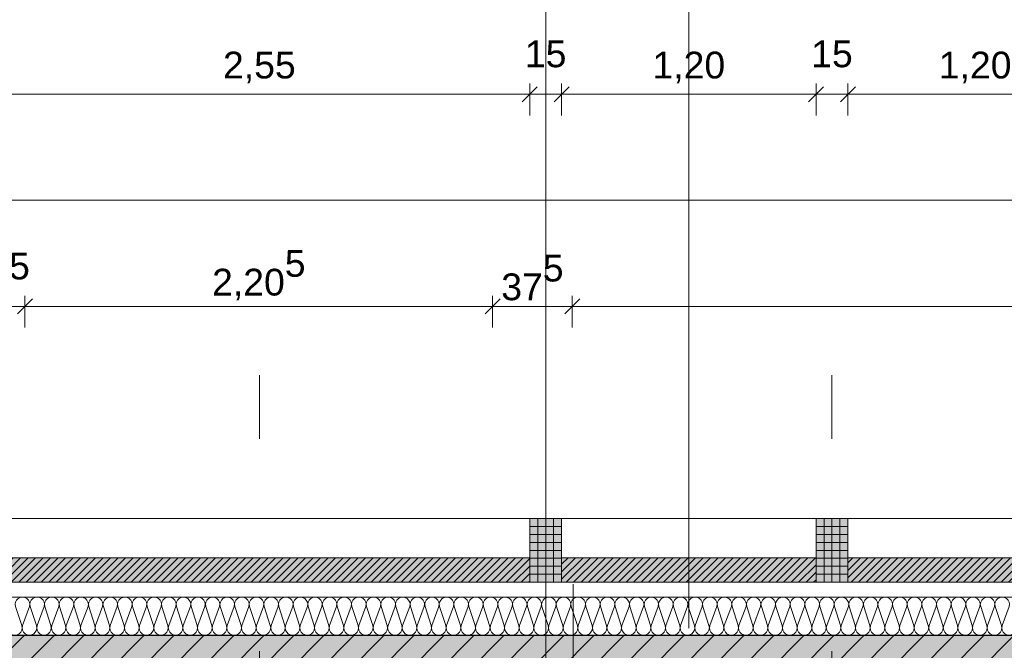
# Model space of a CAD drawing. Header units: metres. Extents: x -111 to 152, y -132 to 99.
# Tile 144 of 256: x -25.43 to -20.79, y 0.05 to 3.03. Entities that reach past the tile are written whole.
import ezdxf

# ---------------------------------------------------------------- set-up
doc = ezdxf.new("R2010")
doc.units = ezdxf.units.M
doc.header["$PDMODE"] = 1
doc.header["$PDSIZE"] = -2
for name, pattern in [('Achsen 01', [5.291531, 3.175, -1.058062, 0.352704, -0.705764]), ('gestrichelt - 01', [2, 1, -1]), ('Raster 01', [2, 1, -1])]:
    doc.linetypes.add(name, pattern=pattern)
doc.layers.get('0').update_dxf_attribs({"lineweight": 25})
for name, color, linetype, lineweight in [('013_Beton und Stahlbetonarbeiten-330 Außenwände', 7, 'Continuous', 25), ('014_Fassadenarbeiten-330 Betonfertigteile vertikal', 7, 'Continuous', 9), ('014_Fassadenarbeiten-330 Mauerwerk 11.5cm', 7, 'Continuous', 9), ('_1.35m (3D)', 7, 'Continuous', 9), ('_EG (2D)', 7, 'Continuous', 9), ('_GRU (2D)', 7, 'Continuous', 9), ('AV1-Schnitt Achsen', 7, 'Achsen 01', 18), ('Bemaßung-Bemaßung', 7, 'Continuous', 9), ('Keine', 7, 'Continuous', 9)]:
    doc.layers.add(name, color=color, linetype=linetype, lineweight=lineweight)
for name, color, linetype, lineweight, true_color in [('013_Beton und Stahlbetonarbeiten-350 Stahlbeton Treppe Ansicht', 7, 'Continuous', 9, 0xa6a6a6), ('014_Fassadenarbeiten-000 Aufsicht Betonfertigteile', 7, 'Continuous', 9, 0xc0c0c0), ('014_Fassadenarbeiten-330 mineralische Dämmung', 7, 'Continuous', 9, 0x666666), ('AV1-Achsen', 1, 'Achsen 01', 18, 0xff0000), ('AV1-Arbeitsbühne', 7, 'gestrichelt - 01', 9, 0xf20884), ('AV1-Raster', 7, 'Raster 01', 9, 0xa6a6a6)]:
    doc.layers.add(name, color=color, linetype=linetype, lineweight=lineweight, true_color=true_color)
doc.layers.get('0').freeze()
doc.styles.add('Arial', font='arial.ttf')
doc.dimstyles.new('COE 50', dxfattribs={"dimtxt": 126.090495, "dimasz": 0.001414, "dimexe": 0.001, "dimexo": 0.01, "dimgap": 0.001, "dimtad": 1, "dimdec": 3, "dimtxsty": 'Arial', "dimblk": 'VW_SLASH-3', "dimblk1": 'VW_SLASH-3', "dimblk2": 'VW_SLASH-3', "dimcen": 0, "dimadec": 3, "dimazin": 0, "dimtfac": 0.8, "dimtdec": 3, "dimtix": 1, "dimtmove": 0, "dimatfit": 0, "dimldrblk": 'VW_SLASH-2', "dimfxl": 0.002, "dimfxlon": 1, "dimfrac": 2, "dimtolj": 1, "dimarcsym": 0})
pattern_1 = [(45, (0, 0), (0.01767767, -0.01767767), [])]
pattern_2 = [(-90, (0, 0), (0.0375, 0), [])]
pattern_3 = [(0, (0, 0), (2e-18, -0.0375), [])]

# ---------------------------------------------------------------- blocks, each defined once
blk = doc.blocks.new('Group-2')
at = {"layer": 'AV1-Raster'}
for p, q in [((-24.3, -22.95), (-24.3, 1.35)), ((-22.95, -22.95), (-22.95, 1.35)), ((-21.6, -22.95), (-21.6, 1.35))]:
    blk.add_line(p, q, dxfattribs=at)
blk = doc.blocks.new('1.35m (3D)')
at = {"layer": 'AV1-Raster', "color": 7}
blk.add_blockref('Group-2', (0, 0), dxfattribs=at)
blk = doc.blocks.new('Group-23')
at = {"layer": 'Keine', "color": 220, "linetype": 'Continuous'}
blk.add_line((-22.82, -0.125), (-22.82, 0.3662), dxfattribs=at)
blk = doc.blocks.new('Group-193')
at = {"layer": '014_Fassadenarbeiten-330 mineralische Dämmung', "transparency": 33554687, "flags": 128}
blk.add_lwpolyline([(0.17, 20.7321, -1.372995), (0.17, 20.7977), (0.26, 20.7644, 1.372583), (0.26, 20.83), (0.17, 20.801, -1.372995), (0.17, 20.8666), (0.26, 20.8333, 1.372583), (0.26, 20.8989), (0.17, 20.87, -1.372995), (0.17, 20.9356), (0.26, 20.9023, 1.372583), (0.26, 20.9679), (0.17, 20.9389, -1.372995), (0.17, 21.0045), (0.26, 20.9712, 1.372583), (0.26, 21.0368), (0.17, 21.0079, -1.372995), (0.17, 21.0734), (0.26, 21.0402, 1.372583), (0.26, 21.1057), (0.17, 21.0768, -1.372995), (0.17, 21.1424), (0.26, 21.1091, 1.372583), (0.26, 21.1747), (0.17, 21.1458, -1.372995), (0.17, 21.2113), (0.26, 21.1781, 1.372583), (0.26, 21.2436), (0.17, 21.2147, -1.372995), (0.17, 21.2803), (0.26, 21.247, 1.372583), (0.26, 21.3126), (0.17, 21.2837, -1.372995), (0.17, 21.3492), (0.26, 21.316, 1.372583), (0.26, 21.3815), (0.17, 21.3526, -1.372995), (0.17, 21.4182), (0.26, 21.3849, 1.372583), (0.26, 21.4505), (0.17, 21.4215, -1.372995), (0.17, 21.4871), (0.26, 21.4538, 1.372583), (0.26, 21.5194), (0.17, 21.4905, -1.372995), (0.17, 21.5561), (0.26, 21.5228, 1.372583), (0.26, 21.5884), (0.17, 21.5594, -1.372995), (0.17, 21.625), (0.26, 21.5917, 1.372583), (0.26, 21.6573), (0.17, 21.6284, -1.372995), (0.17, 21.694), (0.26, 21.6607, 1.372583), (0.26, 21.7263), (0.17, 21.6973, -1.372995), (0.17, 21.7629), (0.26, 21.7296, 1.372583), (0.26, 21.7952), (0.17, 21.7663, -1.372995), (0.17, 21.8318), (0.26, 21.7986, 1.372583), (0.26, 21.8641), (0.17, 21.8352, -1.372995), (0.17, 21.9008), (0.26, 21.8675, 1.372583), (0.26, 21.9331), (0.17, 21.9042, -1.372995), (0.17, 21.9697), (0.26, 21.9365, 1.372583), (0.26, 22.002), (0.17, 21.9731, -1.372995), (0.17, 22.0387), (0.26, 22.0054, 1.372583), (0.26, 22.071), (0.17, 22.0421, -1.372995), (0.17, 22.1076), (0.26, 22.0744, 1.372583), (0.26, 22.1399), (0.17, 22.111, -1.372995), (0.17, 22.1766), (0.26, 22.1433, 1.372583), (0.26, 22.2089), (0.17, 22.1799, -1.372995), (0.17, 22.2455), (0.26, 22.2122, 1.372583), (0.26, 22.2778), (0.17, 22.2489, -1.372995), (0.17, 22.3145), (0.26, 22.2812, 1.372583), (0.26, 22.3468), (0.17, 22.3178, -1.372995), (0.17, 22.3834), (0.26, 22.3501, 1.372583), (0.26, 22.4157), (0.17, 22.3868, -1.372995), (0.17, 22.4523), (0.26, 22.4191, 1.372583), (0.26, 22.4846), (0.17, 22.4557, -1.372995), (0.17, 22.5213), (0.26, 22.488, 1.372583), (0.26, 22.5536), (0.17, 22.5247, -1.372995), (0.17, 22.5902), (0.26, 22.557, 1.372583), (0.26, 22.6225), (0.17, 22.5936, -1.372995), (0.17, 22.6592), (0.26, 22.6259, 1.372583), (0.26, 22.6915), (0.17, 22.6626, -1.372995), (0.17, 22.7281), (0.26, 22.6949, 1.372583), (0.26, 22.7604), (0.17, 22.7315, -1.372995), (0.17, 22.7971), (0.26, 22.7638, 1.372583), (0.26, 22.8294), (0.17, 22.8004, -1.372995), (0.17, 22.866), (0.26, 22.8327, 1.372583), (0.26, 22.8983), (0.17, 22.8694, -1.372995), (0.17, 22.935), (0.26, 22.9017, 1.372583), (0.26, 22.9673), (0.17, 22.9383, -1.372995), (0.17, 23.0039), (0.26, 22.9706, 1.372583), (0.26, 23.0362), (0.17, 23.0073, -1.372995), (0.17, 23.0728), (0.26, 23.0396, 1.372583), (0.26, 23.1051), (0.17, 23.0762, -1.372995), (0.17, 23.1418), (0.26, 23.1085, 1.372583), (0.26, 23.1741), (0.17, 23.1452, -1.372995), (0.17, 23.2107), (0.26, 23.1775, 1.372583), (0.26, 23.243), (0.17, 23.2141, -1.372995), (0.17, 23.2797), (0.26, 23.2464, 1.372583), (0.26, 23.312), (0.17, 23.2831, -1.372995), (0.17, 23.3486), (0.26, 23.3154, 1.372583), (0.26, 23.3809), (0.17, 23.352, -1.372995), (0.17, 23.4176), (0.26, 23.3843, 1.372583), (0.26, 23.4499), (0.17, 23.4209, -1.372995), (0.17, 23.4865), (0.26, 23.4532, 1.372583), (0.26, 23.5188), (0.17, 23.4899, -1.372995), (0.17, 23.5555), (0.26, 23.5222, 1.372583), (0.26, 23.5878), (0.17, 23.5588, -1.372995), (0.17, 23.6244), (0.26, 23.5911, 1.372583), (0.26, 23.6567), (0.17, 23.6278, -1.372995), (0.17, 23.6934), (0.26, 23.6601, 1.372583), (0.26, 23.7257), (0.17, 23.6967, -1.372995), (0.17, 23.7623), (0.26, 23.729, 1.372583), (0.26, 23.7946), (0.17, 23.7657, -1.372995), (0.17, 23.8312), (0.26, 23.798, 1.372583), (0.26, 23.8635), (0.17, 23.8346, -1.372995), (0.17, 23.9002), (0.26, 23.8669, 1.372583), (0.26, 23.9325), (0.17, 23.9036, -1.372995), (0.17, 23.9691), (0.26, 23.9359, 1.372583), (0.26, 24.0014), (0.17, 23.9725, -1.372995), (0.17, 24.0381), (0.26, 24.0048, 1.372583), (0.26, 24.0704), (0.17, 24.0415, -1.372995), (0.17, 24.107), (0.26, 24.0737, 1.372583), (0.26, 24.1393), (0.17, 24.1104, -1.372995), (0.17, 24.176), (0.26, 24.1427, 1.372583), (0.26, 24.2083), (0.17, 24.1793, -1.372995), (0.17, 24.2449), (0.26, 24.2116, 1.372583), (0.26, 24.2772), (0.17, 24.2483, -1.372995), (0.17, 24.3139), (0.26, 24.2806, 1.372583), (0.26, 24.3462), (0.17, 24.3172, -1.372995), (0.17, 24.3828), (0.26, 24.3495, 1.372583), (0.26, 24.4151), (0.17, 24.3862, -1.372995), (0.17, 24.4517), (0.26, 24.4185, 1.372583), (0.26, 24.484), (0.17, 24.4551, -1.372995), (0.17, 24.5207), (0.26, 24.4874, 1.372583), (0.26, 24.553), (0.17, 24.5241, -1.372995), (0.17, 24.5896), (0.26, 24.5564, 1.372583), (0.26, 24.6219), (0.17, 24.593, -1.372995), (0.17, 24.6586), (0.26, 24.6253, 1.372583), (0.26, 24.6909), (0.17, 24.662, -1.372995), (0.17, 24.7275), (0.26, 24.6943, 1.372583), (0.26, 24.7598), (0.17, 24.7309, -1.372995), (0.17, 24.7965), (0.26, 24.7632, 1.372583), (0.26, 24.8288), (0.17, 24.7998, -1.372995), (0.17, 24.8654), (0.26, 24.8321, 1.372583), (0.26, 24.8977), (0.17, 24.8688, -1.372995), (0.17, 24.9344), (0.26, 24.9011, 1.372583), (0.26, 24.9667), (0.17, 24.9377, -1.372995), (0.17, 25.0033), (0.26, 24.97, 1.372583), (0.26, 25.0356), (0.17, 25.0067, -1.372995), (0.17, 25.0722), (0.26, 25.039, 1.372583), (0.26, 25.1045), (0.17, 25.0756, -1.372995), (0.17, 25.1412), (0.26, 25.1079, 1.372583), (0.26, 25.1735), (0.17, 25.1446, -1.372995), (0.17, 25.2101), (0.26, 25.1769, 1.372583), (0.26, 25.2424), (0.17, 25.2135, -1.372995), (0.17, 25.2791), (0.26, 25.2458, 1.372583), (0.26, 25.3114), (0.17, 25.2825, -1.372995), (0.17, 25.348), (0.26, 25.3148, 1.372583), (0.26, 25.3803), (0.17, 25.3514, -1.372995), (0.17, 25.417), (0.26, 25.3837, 1.372583), (0.26, 25.4493), (0.17, 25.4203, -1.372995), (0.17, 25.4859)], format="xyb", dxfattribs=at)
blk = doc.blocks.new('Group-194')
at = {"layer": '014_Fassadenarbeiten-330 mineralische Dämmung', "transparency": 33554687}
blk.add_blockref('Group-193', (0, 0), dxfattribs=at)
blk = doc.blocks.new('Parametric Object-28')
at = {"layer": '014_Fassadenarbeiten-330 mineralische Dämmung', "color": 7, "transparency": 33554687}
blk.add_blockref('Group-194', (0, 0), dxfattribs=at)
at = {"layer": '014_Fassadenarbeiten-330 mineralische Dämmung', "color": 0, "flags": 1}
for tag in ['IFC_UUID', 'instanceID', 'prm0_name', 'prm0_type', 'prm0_value', 'prm1_name', 'prm1_type', 'prm1_value', 'prm2_name', 'prm2_type', 'prm2_value', 'prm3_name', 'prm3_type', 'prm3_value', 'prm4_name', 'prm4_type', 'prm4_value', 'prm5_name', 'prm5_type', 'prm5_value', 'prm6_name', 'prm6_type', 'prm6_value']:
    blk.add_attdef(tag, (-39.455, 0.1154), '', height=0.00018, dxfattribs=at)
blk = doc.blocks.new('VW_SLASH-3')
at = {"color": 0, "linetype": 'ByBlock', "lineweight": -2, "transparency": 16777216}
blk.add_line((0, 0), (-1, 0), dxfattribs=at)
at = {"color": 0, "linetype": 'Continuous', "lineweight": 15, "transparency": 16777216, "flags": 128}
blk.add_lwpolyline([(0.5, 0.5), (-0.5, -0.5)], dxfattribs=at)
blk = doc.blocks.new('*D356')
at = {"layer": 'Bemaßung-Bemaßung', "color": 0, "lineweight": -2}
for p, q in [((-25.575, 2.575), (-25.575, 2.725)), ((-23.025, 2.575), (-23.025, 2.725)), ((-23.0957, 2.675), (-25.5043, 2.675))]:
    blk.add_line(p, q, dxfattribs=at)
at = {"layer": 'Defpoints', "color": 0}
for p in [(-25.575, 2.675), (-25.575, 0.675), (-23.025, 0.675)]:
    blk.add_point(p, dxfattribs=at)
at = {"layer": 'Bemaßung-Bemaßung', "color": 0, "lineweight": -2, "xscale": 0.070693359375, "yscale": 0.070693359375, "zscale": 0.070693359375, "rotation": 180}
blk.add_blockref('VW_SLASH-3', (-25.575, 2.675), dxfattribs=at)
at = {"layer": 'Bemaßung-Bemaßung', "color": 0, "lineweight": -2, "xscale": 0.070693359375, "yscale": 0.070693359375, "zscale": 0.070693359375}
blk.add_blockref('VW_SLASH-3', (-23.025, 2.675), dxfattribs=at)
at = {"layer": 'Bemaßung-Bemaßung', "color": 0, "insert": (-24.3, 2.8008), "char_height": 0.12609, "attachment_point": 5, "style": 'Arial'}
blk.add_mtext('\\A1;2,55', dxfattribs=at)
blk = doc.blocks.new('VW_SLASH-2')
at = {"color": 0, "linetype": 'ByBlock', "lineweight": -2, "transparency": 16777216}
blk.add_line((0, 0), (-1, 0), dxfattribs=at)
at = {"color": 0, "linetype": 'Continuous', "lineweight": 15, "transparency": 16777216, "flags": 128}
blk.add_lwpolyline([(0.5, 0.5), (-0.5, -0.5)], dxfattribs=at)
blk = doc.blocks.new('*D357')
at = {"layer": 'Bemaßung-Bemaßung', "color": 0, "lineweight": -2}
for p, q in [((-23.025, 2.575), (-23.025, 2.725)), ((-22.875, 2.575), (-22.875, 2.725)), ((-23.0957, 2.675), (-23.1664, 2.675)), ((-22.875, 2.675), (-23.025, 2.675)), ((-22.8043, 2.675), (-22.7336, 2.675))]:
    blk.add_line(p, q, dxfattribs=at)
at = {"layer": 'Defpoints', "color": 0}
for p in [(-23.025, 2.675), (-23.025, 0.675), (-22.875, 0.675)]:
    blk.add_point(p, dxfattribs=at)
at = {"layer": 'Bemaßung-Bemaßung', "color": 0, "lineweight": -2, "xscale": 0.070693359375, "yscale": 0.070693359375, "zscale": 0.070693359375}
blk.add_blockref('VW_SLASH-3', (-23.025, 2.675), dxfattribs=at)
at = {"layer": 'Bemaßung-Bemaßung', "color": 0, "lineweight": -2, "xscale": 0.070693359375, "yscale": 0.070693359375, "zscale": 0.070693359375, "rotation": 180}
blk.add_blockref('VW_SLASH-3', (-22.875, 2.675), dxfattribs=at)
at = {"layer": 'Bemaßung-Bemaßung', "color": 0, "insert": (-22.95, 2.8644), "char_height": 0.12609, "attachment_point": 5, "style": 'Arial'}
blk.add_mtext('\\A1;15', dxfattribs=at)
blk = doc.blocks.new('*D358')
at = {"layer": 'Bemaßung-Bemaßung', "color": 0, "lineweight": -2}
for p, q in [((-22.875, 2.575), (-22.875, 2.725)), ((-21.675, 2.575), (-21.675, 2.725)), ((-21.7457, 2.675), (-22.8043, 2.675))]:
    blk.add_line(p, q, dxfattribs=at)
at = {"layer": 'Defpoints', "color": 0}
for p in [(-22.875, 2.675), (-22.875, 0.675), (-21.675, 0.675)]:
    blk.add_point(p, dxfattribs=at)
at = {"layer": 'Bemaßung-Bemaßung', "color": 0, "lineweight": -2, "xscale": 0.070693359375, "yscale": 0.070693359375, "zscale": 0.070693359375, "rotation": 180}
blk.add_blockref('VW_SLASH-3', (-22.875, 2.675), dxfattribs=at)
at = {"layer": 'Bemaßung-Bemaßung', "color": 0, "lineweight": -2, "xscale": 0.070693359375, "yscale": 0.070693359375, "zscale": 0.070693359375}
blk.add_blockref('VW_SLASH-3', (-21.675, 2.675), dxfattribs=at)
at = {"layer": 'Bemaßung-Bemaßung', "color": 0, "insert": (-22.275, 2.8008), "char_height": 0.12609, "attachment_point": 5, "style": 'Arial'}
blk.add_mtext('\\A1;1,20', dxfattribs=at)
blk = doc.blocks.new('*D359')
at = {"layer": 'Bemaßung-Bemaßung', "color": 0, "lineweight": -2}
for p, q in [((-21.675, 2.575), (-21.675, 2.725)), ((-21.525, 2.575), (-21.525, 2.725)), ((-21.7457, 2.675), (-21.8164, 2.675)), ((-21.525, 2.675), (-21.675, 2.675)), ((-21.4543, 2.675), (-21.3836, 2.675))]:
    blk.add_line(p, q, dxfattribs=at)
at = {"layer": 'Defpoints', "color": 0}
for p in [(-21.675, 2.675), (-21.675, 0.675), (-21.525, 0.675)]:
    blk.add_point(p, dxfattribs=at)
at = {"layer": 'Bemaßung-Bemaßung', "color": 0, "lineweight": -2, "xscale": 0.070693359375, "yscale": 0.070693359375, "zscale": 0.070693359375}
blk.add_blockref('VW_SLASH-3', (-21.675, 2.675), dxfattribs=at)
at = {"layer": 'Bemaßung-Bemaßung', "color": 0, "lineweight": -2, "xscale": 0.070693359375, "yscale": 0.070693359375, "zscale": 0.070693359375, "rotation": 180}
blk.add_blockref('VW_SLASH-3', (-21.525, 2.675), dxfattribs=at)
at = {"layer": 'Bemaßung-Bemaßung', "color": 0, "insert": (-21.6, 2.8644), "char_height": 0.12609, "attachment_point": 5, "style": 'Arial'}
blk.add_mtext('\\A1;15', dxfattribs=at)
blk = doc.blocks.new('*D360')
at = {"layer": 'Bemaßung-Bemaßung', "color": 0, "lineweight": -2}
for p, q in [((-21.525, 2.575), (-21.525, 2.725)), ((-20.325, 2.575), (-20.325, 2.725)), ((-20.3957, 2.675), (-21.4543, 2.675))]:
    blk.add_line(p, q, dxfattribs=at)
at = {"layer": 'Defpoints', "color": 0}
for p in [(-21.525, 2.675), (-21.525, 0.675), (-20.325, 0.675)]:
    blk.add_point(p, dxfattribs=at)
at = {"layer": 'Bemaßung-Bemaßung', "color": 0, "lineweight": -2, "xscale": 0.070693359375, "yscale": 0.070693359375, "zscale": 0.070693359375, "rotation": 180}
blk.add_blockref('VW_SLASH-3', (-21.525, 2.675), dxfattribs=at)
at = {"layer": 'Bemaßung-Bemaßung', "color": 0, "lineweight": -2, "xscale": 0.070693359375, "yscale": 0.070693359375, "zscale": 0.070693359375}
blk.add_blockref('VW_SLASH-3', (-20.325, 2.675), dxfattribs=at)
at = {"layer": 'Bemaßung-Bemaßung', "color": 0, "insert": (-20.925, 2.8008), "char_height": 0.12609, "attachment_point": 5, "style": 'Arial'}
blk.add_mtext('\\A1;1,20', dxfattribs=at)
blk = doc.blocks.new('*D386')
at = {"layer": 'Bemaßung-Bemaßung', "color": 0, "lineweight": -2}
for p, q in [((-25.555, 1.575), (-25.555, 1.725)), ((-25.405, 1.575), (-25.405, 1.725)), ((-25.6257, 1.675), (-25.6964, 1.675)), ((-25.405, 1.675), (-25.555, 1.675)), ((-25.3343, 1.675), (-25.2636, 1.675))]:
    blk.add_line(p, q, dxfattribs=at)
at = {"layer": 'Defpoints', "color": 0}
for p in [(-25.555, 1.675), (-25.555, -0.325), (-25.405, -0.325)]:
    blk.add_point(p, dxfattribs=at)
at = {"layer": 'Bemaßung-Bemaßung', "color": 0, "lineweight": -2, "xscale": 0.070693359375, "yscale": 0.070693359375, "zscale": 0.070693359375}
blk.add_blockref('VW_SLASH-3', (-25.555, 1.675), dxfattribs=at)
at = {"layer": 'Bemaßung-Bemaßung', "color": 0, "lineweight": -2, "xscale": 0.070693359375, "yscale": 0.070693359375, "zscale": 0.070693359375, "rotation": 180}
blk.add_blockref('VW_SLASH-3', (-25.405, 1.675), dxfattribs=at)
at = {"layer": 'Bemaßung-Bemaßung', "color": 0, "insert": (-25.48, 1.8644), "char_height": 0.12609, "attachment_point": 5, "style": 'Arial'}
blk.add_mtext('\\A1;15', dxfattribs=at)
blk = doc.blocks.new('*D387')
at = {"layer": 'Bemaßung-Bemaßung', "color": 0, "lineweight": -2}
for p, q in [((-25.405, 1.575), (-25.405, 1.725)), ((-23.2, 1.575), (-23.2, 1.725)), ((-23.2707, 1.675), (-25.3343, 1.675))]:
    blk.add_line(p, q, dxfattribs=at)
at = {"layer": 'Defpoints', "color": 0}
for p in [(-25.405, 1.675), (-25.405, -0.325), (-23.2, -1.69)]:
    blk.add_point(p, dxfattribs=at)
at = {"layer": 'Bemaßung-Bemaßung', "color": 0, "lineweight": -2, "xscale": 0.070693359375, "yscale": 0.070693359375, "zscale": 0.070693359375, "rotation": 180}
blk.add_blockref('VW_SLASH-3', (-25.405, 1.675), dxfattribs=at)
at = {"layer": 'Bemaßung-Bemaßung', "color": 0, "lineweight": -2, "xscale": 0.070693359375, "yscale": 0.070693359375, "zscale": 0.070693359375}
blk.add_blockref('VW_SLASH-3', (-23.2, 1.675), dxfattribs=at)
at = {"layer": 'Bemaßung-Bemaßung', "color": 0, "insert": (-24.3025, 1.8217), "char_height": 0.12609, "attachment_point": 5, "style": 'Arial'}
blk.add_mtext('\\A1;2,20\\S5^ ;', dxfattribs=at)
blk = doc.blocks.new('*D388')
at = {"layer": 'Bemaßung-Bemaßung', "color": 0, "lineweight": -2}
for p, q in [((-23.2, 1.575), (-23.2, 1.725)), ((-22.825, 1.575), (-22.825, 1.725)), ((-22.8957, 1.675), (-23.1293, 1.675))]:
    blk.add_line(p, q, dxfattribs=at)
at = {"layer": 'Defpoints', "color": 0}
for p in [(-23.2, 1.675), (-23.2, -1.69), (-22.825, -2.975)]:
    blk.add_point(p, dxfattribs=at)
at = {"layer": 'Bemaßung-Bemaßung', "color": 0, "lineweight": -2, "xscale": 0.070693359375, "yscale": 0.070693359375, "zscale": 0.070693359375, "rotation": 180}
blk.add_blockref('VW_SLASH-3', (-23.2, 1.675), dxfattribs=at)
at = {"layer": 'Bemaßung-Bemaßung', "color": 0, "lineweight": -2, "xscale": 0.070693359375, "yscale": 0.070693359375, "zscale": 0.070693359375}
blk.add_blockref('VW_SLASH-3', (-22.825, 1.675), dxfattribs=at)
at = {"layer": 'Bemaßung-Bemaßung', "color": 0, "insert": (-23.0125, 1.8104), "char_height": 0.12609, "attachment_point": 5, "style": 'Arial'}
blk.add_mtext('\\A1;37\\S5^ ;', dxfattribs=at)
blk = doc.blocks.new('*D389')
at = {"layer": 'Bemaßung-Bemaßung', "color": 0, "lineweight": -2}
for p, q in [((-22.825, 1.575), (-22.825, 1.725)), ((-17.875, 1.575), (-17.875, 1.725)), ((-17.9457, 1.675), (-22.7543, 1.675))]:
    blk.add_line(p, q, dxfattribs=at)
at = {"layer": 'Defpoints', "color": 0}
for p in [(-22.825, 1.675), (-22.825, -2.975), (-17.875, -5.275)]:
    blk.add_point(p, dxfattribs=at)
at = {"layer": 'Bemaßung-Bemaßung', "color": 0, "lineweight": -2, "xscale": 0.070693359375, "yscale": 0.070693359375, "zscale": 0.070693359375, "rotation": 180}
blk.add_blockref('VW_SLASH-3', (-22.825, 1.675), dxfattribs=at)
at = {"layer": 'Bemaßung-Bemaßung', "color": 0, "lineweight": -2, "xscale": 0.070693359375, "yscale": 0.070693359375, "zscale": 0.070693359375}
blk.add_blockref('VW_SLASH-3', (-17.875, 1.675), dxfattribs=at)
at = {"layer": 'Bemaßung-Bemaßung', "color": 0, "insert": (-20.35, 1.8008), "char_height": 0.12609, "attachment_point": 5, "style": 'Arial'}
blk.add_mtext('\\A1;4,95', dxfattribs=at)
blk = doc.blocks.new('*D583')
at = {"layer": 'Bemaßung-Bemaßung', "color": 0, "lineweight": -2}
for p, q in [((-39.275, 2.075), (-39.275, 2.225)), ((-18.775, 2.075), (-18.775, 2.225)), ((-18.8457, 2.175), (-39.2043, 2.175))]:
    blk.add_line(p, q, dxfattribs=at)
at = {"layer": 'Defpoints', "color": 0}
for p in [(-39.275, 2.175), (-39.275, 0.125), (-18.775, 0.125)]:
    blk.add_point(p, dxfattribs=at)
at = {"layer": 'Bemaßung-Bemaßung', "color": 0, "lineweight": -2, "xscale": 0.070693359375, "yscale": 0.070693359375, "zscale": 0.070693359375, "rotation": 180}
blk.add_blockref('VW_SLASH-3', (-39.275, 2.175), dxfattribs=at)
at = {"layer": 'Bemaßung-Bemaßung', "color": 0, "lineweight": -2, "xscale": 0.070693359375, "yscale": 0.070693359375, "zscale": 0.070693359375}
blk.add_blockref('VW_SLASH-3', (-18.775, 2.175), dxfattribs=at)
at = {"layer": 'Bemaßung-Bemaßung', "color": 0, "insert": (-29.025, 2.3008), "char_height": 0.12609, "attachment_point": 5, "style": 'Arial'}
blk.add_mtext('\\A1;20,50', dxfattribs=at)
blk = doc.blocks.new('Group-713')
at = {"layer": 'AV1-Achsen'}
blk.add_line((-22.95, -26.5), (-22.95, 4.9), dxfattribs=at)
blk = doc.blocks.new('Group-728')
at = {"layer": 'AV1-Schnitt Achsen'}
blk.add_line((-22.275, -26.3), (-22.275, 4.7), dxfattribs=at)
blk = doc.blocks.new('GRU (2D)')
at = {"layer": 'AV1-Achsen', "color": 7}
blk.add_blockref('Group-713', (0, 0), dxfattribs=at)
at = {"layer": 'AV1-Schnitt Achsen', "color": 7}
blk.add_blockref('Group-728', (0, 0), dxfattribs=at)
blk = doc.blocks.new('EG (2D)')
at = {"layer": '014_Fassadenarbeiten-330 Betonfertigteile vertikal', "linetype": 'Continuous', "lineweight": 0}
blk.add_hatch(color=9, dxfattribs=at).paths.add_polyline_path([(-23.025, 0.675), (-22.875, 0.675), (-22.875, 0.375), (-23.025, 0.375)])
at = {"layer": '014_Fassadenarbeiten-330 Betonfertigteile vertikal', "linetype": 'Continuous', "lineweight": 9}
h = blk.add_hatch(dxfattribs=at)
h.set_pattern_fill('Stahlbetonfertigteil', color=8, style=0, pattern_type=2)
h.set_pattern_definition(pattern_2)
h.paths.add_polyline_path([(-23.025, 0.675), (-22.875, 0.675), (-22.875, 0.375), (-23.025, 0.375)])
at = {"layer": '014_Fassadenarbeiten-330 Betonfertigteile vertikal', "linetype": 'Continuous', "lineweight": 13}
h = blk.add_hatch(dxfattribs=at)
h.set_pattern_fill('Stahlbetonfertigteil-1', color=8, style=0, pattern_type=2)
h.set_pattern_definition(pattern_3)
h.paths.add_polyline_path([(-23.025, 0.675), (-22.875, 0.675), (-22.875, 0.375), (-23.025, 0.375)])
at = {"layer": '014_Fassadenarbeiten-330 Mauerwerk 11.5cm', "linetype": 'Continuous', "lineweight": 0, "true_color": 0xd19783}
blk.add_hatch(color=33, dxfattribs=at).paths.add_polyline_path([(-25.575, 0.375), (-25.575, 0.49), (-23.025, 0.49), (-23.025, 0.375)])
at = {"layer": '014_Fassadenarbeiten-330 Mauerwerk 11.5cm', "linetype": 'Continuous', "lineweight": 9}
h = blk.add_hatch(dxfattribs=at)
h.set_pattern_fill('Mauerwerk Münster', color=8, style=0, pattern_type=2)
h.set_pattern_definition(pattern_1)
h.paths.add_polyline_path([(-25.575, 0.375), (-25.575, 0.49), (-23.025, 0.49), (-23.025, 0.375)])
at = {"layer": '014_Fassadenarbeiten-330 Betonfertigteile vertikal', "flags": 128}
blk.add_lwpolyline([(-23.025, 0.675), (-22.875, 0.675), (-22.875, 0.375), (-23.025, 0.375)], close=True, dxfattribs=at)
at = {"layer": '014_Fassadenarbeiten-330 Mauerwerk 11.5cm', "flags": 128}
blk.add_lwpolyline([(-25.575, 0.375), (-25.575, 0.49), (-23.025, 0.49), (-23.025, 0.375)], close=True, dxfattribs=at)
at = {"layer": 'Keine', "color": 9, "linetype": 'Continuous', "lineweight": 13, "flags": 128}
blk.add_lwpolyline([(-39.825, 0.675), (0.675, 0.675), (0.675, -22.275), (-39.825, -22.275)], close=True, dxfattribs=at)
at = {"layer": 'Bemaßung-Bemaßung'}
for p1, p2, text, override, picture, middle in [((-22.875, 0.675), (-23.025, 0.675), '15', {"dimtxt": 0.12609, "dimasz": 0.070693, "dimexe": 0.05, "dimgap": 0.05, "dimpost": '<>', "dimtxsty": 'Arial', "dimtix": 0, "dimtmove": 2, "dimfxl": 0.1}, '*D357', (-22.95, 2.8644)), ((-21.525, 0.675), (-21.675, 0.675), '15', {"dimtxt": 0.12609, "dimasz": 0.070693, "dimexe": 0.05, "dimgap": 0.05, "dimpost": '<>', "dimtxsty": 'Arial', "dimtix": 0, "dimtmove": 2, "dimfxl": 0.1}, '*D359', (-21.6, 2.8644)), ((-23.025, 0.675), (-25.575, 0.675), '2,55', {"dimtxt": 0.12609, "dimasz": 0.070693, "dimexe": 0.05, "dimgap": 0.05, "dimpost": '<>', "dimtxsty": 'Arial', "dimtmove": 2, "dimfxl": 0.1}, '*D356', (-24.3, 2.8008)), ((-21.675, 0.675), (-22.875, 0.675), '1,20', {"dimtxt": 0.12609, "dimasz": 0.070693, "dimexe": 0.05, "dimgap": 0.05, "dimpost": '<>', "dimtxsty": 'Arial', "dimtmove": 2, "dimfxl": 0.1}, '*D358', (-22.275, 2.8008)), ((-20.325, 0.675), (-21.525, 0.675), '1,20', {"dimtxt": 0.12609, "dimasz": 0.070693, "dimexe": 0.05, "dimgap": 0.05, "dimpost": '<>', "dimtxsty": 'Arial', "dimtmove": 2, "dimfxl": 0.1}, '*D360', (-20.925, 2.8008))]:
    dim = blk.add_aligned_dim(p1=p1, p2=p2, distance=-2, text=text, dimstyle='COE 50', override=override, dxfattribs=at)
    dim.commit()
    dim.dimension.update_dxf_attribs({"geometry": picture, "text_midpoint": middle})
for base, p1, p2, text, override, picture, middle in [((-25.555, 1.675), (-25.405, -0.325), (-25.555, -0.325), '15', {"dimtxt": 0.12609, "dimasz": 0.070693, "dimexe": 0.05, "dimgap": 0.05, "dimpost": '<>', "dimtxsty": 'Arial', "dimtix": 0, "dimtmove": 2, "dimfxl": 0.1}, '*D386', (-25.48, 1.8644)), ((-25.405, 1.675), (-23.2, -1.69), (-25.405, -0.325), '2,20\\S5^ ;', {"dimtxt": 0.12609, "dimasz": 0.070693, "dimexe": 0.05, "dimgap": 0.05, "dimpost": '<>', "dimtxsty": 'Arial', "dimtmove": 2, "dimfxl": 0.1}, '*D387', (-24.3025, 1.8217))]:
    dim = blk.add_linear_dim(base=base, p1=p1, p2=p2, text=text, dimstyle='COE 50', override=override, dxfattribs=at)
    dim.commit()
    dim.dimension.update_dxf_attribs({"geometry": picture, "text_midpoint": middle})
at = {"layer": '013_Beton und Stahlbetonarbeiten-350 Stahlbeton Treppe Ansicht', "color": 7}
blk.add_blockref('Group-23', (0, 0), dxfattribs=at)
at = {"layer": '013_Beton und Stahlbetonarbeiten-330 Außenwände', "linetype": 'Continuous', "lineweight": 0, "true_color": 0xc0c0c0}
blk.add_hatch(color=9, dxfattribs=at).paths.add_polyline_path([(-39.025, -0.125), (-39.025, -5.525), (-39.275, -5.525), (-39.275, 0.125), (-18.775, 0.125), (-18.775, -0.125)])
at = {"layer": '013_Beton und Stahlbetonarbeiten-330 Außenwände', "linetype": 'Continuous', "lineweight": 13}
h = blk.add_hatch(dxfattribs=at)
h.set_pattern_fill('Stahlbeton', color=251, style=0, pattern_type=2)
h.set_pattern_definition([(45, (0, 0), (0.07071068, -0.07071068), [0.025, -0.025])])
h.paths.add_polyline_path([(-39.025, -0.125), (-39.025, -5.525), (-39.275, -5.525), (-39.275, 0.125), (-18.775, 0.125), (-18.775, -0.125)])
h = blk.add_hatch(dxfattribs=at)
h.set_pattern_fill('Stahlbeton-1', color=251, style=0, pattern_type=2)
h.set_pattern_definition([(-135, (0.03106, -0.03313), (0.07071068, -0.07071068), [])])
h.paths.add_polyline_path([(-39.025, -0.125), (-39.025, -5.525), (-39.275, -5.525), (-39.275, 0.125), (-18.775, 0.125), (-18.775, -0.125)])
at = {"layer": '014_Fassadenarbeiten-330 Betonfertigteile vertikal', "linetype": 'Continuous', "lineweight": 0}
blk.add_hatch(color=9, dxfattribs=at).paths.add_polyline_path([(-21.675, 0.675), (-21.525, 0.675), (-21.525, 0.375), (-21.675, 0.375)])
at = {"layer": '014_Fassadenarbeiten-330 Betonfertigteile vertikal', "linetype": 'Continuous', "lineweight": 9}
h = blk.add_hatch(dxfattribs=at)
h.set_pattern_fill('Stahlbetonfertigteil', color=8, style=0, pattern_type=2)
h.set_pattern_definition(pattern_2)
h.paths.add_polyline_path([(-21.675, 0.675), (-21.525, 0.675), (-21.525, 0.375), (-21.675, 0.375)])
at = {"layer": '014_Fassadenarbeiten-330 Betonfertigteile vertikal', "linetype": 'Continuous', "lineweight": 13}
h = blk.add_hatch(dxfattribs=at)
h.set_pattern_fill('Stahlbetonfertigteil-1', color=8, style=0, pattern_type=2)
h.set_pattern_definition(pattern_3)
h.paths.add_polyline_path([(-21.675, 0.675), (-21.525, 0.675), (-21.525, 0.375), (-21.675, 0.375)])
at = {"layer": '014_Fassadenarbeiten-330 Mauerwerk 11.5cm', "linetype": 'Continuous', "lineweight": 0, "true_color": 0xd19783}
for points in [[(-21.675, 0.49), (-21.675, 0.375), (-22.875, 0.375), (-22.875, 0.49)], [(-20.325, 0.49), (-20.325, 0.375), (-21.525, 0.375), (-21.525, 0.49)]]:
    blk.add_hatch(color=33, dxfattribs=at).paths.add_polyline_path(points)
at = {"layer": '014_Fassadenarbeiten-330 Mauerwerk 11.5cm', "linetype": 'Continuous', "lineweight": 9}
h = blk.add_hatch(dxfattribs=at)
h.set_pattern_fill('Mauerwerk Münster', color=8, style=0, pattern_type=2)
h.set_pattern_definition(pattern_1)
h.paths.add_polyline_path([(-21.675, 0.49), (-21.675, 0.375), (-22.875, 0.375), (-22.875, 0.49)])
h = blk.add_hatch(dxfattribs=at)
h.set_pattern_fill('Mauerwerk Münster', color=8, style=0, pattern_type=2)
h.set_pattern_definition(pattern_1)
h.paths.add_polyline_path([(-20.325, 0.49), (-20.325, 0.375), (-21.525, 0.375), (-21.525, 0.49)])
at = {"layer": 'AV1-Arbeitsbühne', "linetype": 'Continuous', "lineweight": 9}
h = blk.add_hatch(dxfattribs=at)
h.set_pattern_fill('Fahrweg', color=230, style=0, pattern_type=2)
h.set_pattern_definition([(-135, (0, 0), (0.06629126, -0.06629126), [])])
edge = h.paths.add_edge_path()
edge.add_arc((-54.5978, 13.3387), 44.4228, 329.86092, 330.47851)
edge.add_arc((-19.2462, -7.3138), 3.5278, 339.4759, 345.2734)
edge.add_arc((-17.9497, -7.5439), 2.2179, 342.507, 360.2513)
edge.add_line((-15.7318, -7.5342), (-15.725, -6.525))
edge.add_line((-15.725, -6.525), (-15.725, 1.175))
edge.add_line((-15.725, 1.175), (-13.975, 1.175))
edge.add_line((-13.975, 1.175), (-13.975, -6.525))
edge.add_line((-13.975, -6.525), (-13.9753, -6.525))
edge.add_arc((-47.2294, -7.392), 33.2654, -1.49345, 1.49345, ccw=False)
edge.add_line((-13.9753, -8.259), (-13.9753, -10.4902))
edge.add_arc((-16.375, -10), 2.4493, 312.8674, 348.4561, ccw=False)
edge.add_arc((-18.4021, -7.2512), 5.8556, 298.76511, 309.10361, ccw=False)
edge.add_arc((-18.2219, -7.6009), 5.4624, 287.0866, 298.8741, ccw=False)
edge.add_arc((-18.1592, -8.2865), 4.7907, 279.1695, 288.7786, ccw=False)
edge.add_arc((-18.0685, -7.288), 5.7673, 268.71982, 276.69885, ccw=False)
edge.add_arc((-18.3115, -2.1541), 10.9004, 266.47406, 270.59973, ccw=False)
edge.add_arc((-18.2359, -7.5234), 5.5608, 255.7465, 262.2911, ccw=False)
edge.add_arc((-17.8975, -6.4105), 6.7229, 250.51417, 255.28641, ccw=False)
edge.add_line((-20.1401, -12.7483), (-21.0105, -12.3671))
edge.add_arc((-21.9304, -13.9593), 1.8389, 59.9832, 78.1778)
edge.add_arc((-24.9263, -25.3066), 13.5728, 75.61242, 77.24671)
edge.add_arc((-22.0434, -12.5197), 0.4652, 75.894, 93.8496)
edge.add_line((-22.0746, -12.0556), (-23.075, -12.0159))
edge.add_line((-23.075, -12.0159), (-23.075, -10.196))
edge.add_line((-23.075, -10.196), (-22.1599, -10.1944))
edge.add_line((-22.1599, -10.1944), (-20.13, -10.1944))
edge.add_line((-20.13, -10.1944), (-18.7257, -10.1527))
edge.add_arc((-19.0017, 0.1421), 10.2985, 271.53586, 276.83258)
edge.add_arc((-18.0426, -8.4659), 1.6391, 279.3436, 292.578)
edge.add_arc((-19.0052, -6.3287), 3.9827, 293.5593, 300.8201)
edge.add_arc((-18.5657, -7.337), 2.8949, 303.5765, 314.7719)
edge.add_arc((-18.9575, -7.0629), 3.3665, 316.2206, 325.5766)
at = {"layer": '013_Beton und Stahlbetonarbeiten-330 Außenwände', "flags": 128}
blk.add_lwpolyline([(-39.025, -0.125), (-39.025, -5.525), (-39.275, -5.525), (-39.275, 0.125), (-18.775, 0.125), (-18.775, -0.125)], close=True, dxfattribs=at)
at = {"layer": '014_Fassadenarbeiten-000 Aufsicht Betonfertigteile', "flags": 128}
blk.add_lwpolyline([(-0.026, 0.21), (-18.874, 0.21), (-18.874, 0.305), (-39.455, 0.305), (-39.825, 0.675), (0.675, 0.675), (0.305, 0.305), (-0.026, 0.305)], close=True, dxfattribs=at)
at = {"layer": '014_Fassadenarbeiten-330 Betonfertigteile vertikal', "flags": 128}
blk.add_lwpolyline([(-21.675, 0.675), (-21.525, 0.675), (-21.525, 0.375), (-21.675, 0.375)], close=True, dxfattribs=at)
at = {"layer": '014_Fassadenarbeiten-330 Mauerwerk 11.5cm', "flags": 128}
for points in [[(-21.675, 0.49), (-21.675, 0.375), (-22.875, 0.375), (-22.875, 0.49)], [(-20.325, 0.49), (-20.325, 0.375), (-21.525, 0.375), (-21.525, 0.49)]]:
    blk.add_lwpolyline(points, close=True, dxfattribs=at)
at = {"layer": '014_Fassadenarbeiten-330 mineralische Dämmung', "flags": 128}
blk.add_lwpolyline([(-18.9, 0.305), (-18.9, 0.125), (-39.275, 0.125), (-39.275, -5.4), (-39.455, -5.4), (-39.455, 0.305)], close=True, dxfattribs=at)
at = {"layer": '014_Fassadenarbeiten-330 mineralische Dämmung', "rotation": 90}
blk.add_blockref('Parametric Object-28', (0, 0), dxfattribs=at)
at = {"layer": 'Bemaßung-Bemaßung'}
for base, p1, p2, text, picture, middle in [((-39.275, 2.175), (-18.775, 0.125), (-39.275, 0.125), '20,50', '*D583', (-29.025, 2.3008)), ((-23.2, 1.675), (-22.825, -2.975), (-23.2, -1.69), '37\\S5^ ;', '*D388', (-23.0125, 1.8104)), ((-22.825, 1.675), (-17.875, -5.275), (-22.825, -2.975), '4,95', '*D389', (-20.35, 1.8008))]:
    dim = blk.add_linear_dim(base=base, p1=p1, p2=p2, text=text, dimstyle='COE 50', override={"dimtxt": 0.12609, "dimasz": 0.070693, "dimexe": 0.05, "dimgap": 0.05, "dimpost": '<>', "dimtxsty": 'Arial', "dimtmove": 2, "dimfxl": 0.1}, dxfattribs=at)
    dim.commit()
    dim.dimension.update_dxf_attribs({"geometry": picture, "text_midpoint": middle})

msp = doc.modelspace()

# ---------------------------------------------------------------- block references
at = {"layer": '_1.35m (3D)'}
msp.add_blockref('1.35m (3D)', (0, 0), dxfattribs=at)

# ---------------------------------------------------------------- next in the draw order: block references
at = {"layer": '_EG (2D)'}
msp.add_blockref('EG (2D)', (0, 0), dxfattribs=at)

# ---------------------------------------------------------------- next in the draw order: block references
at = {"layer": '_GRU (2D)'}
msp.add_blockref('GRU (2D)', (0, 0), dxfattribs=at)

doc.saveas('drawing.dxf')
